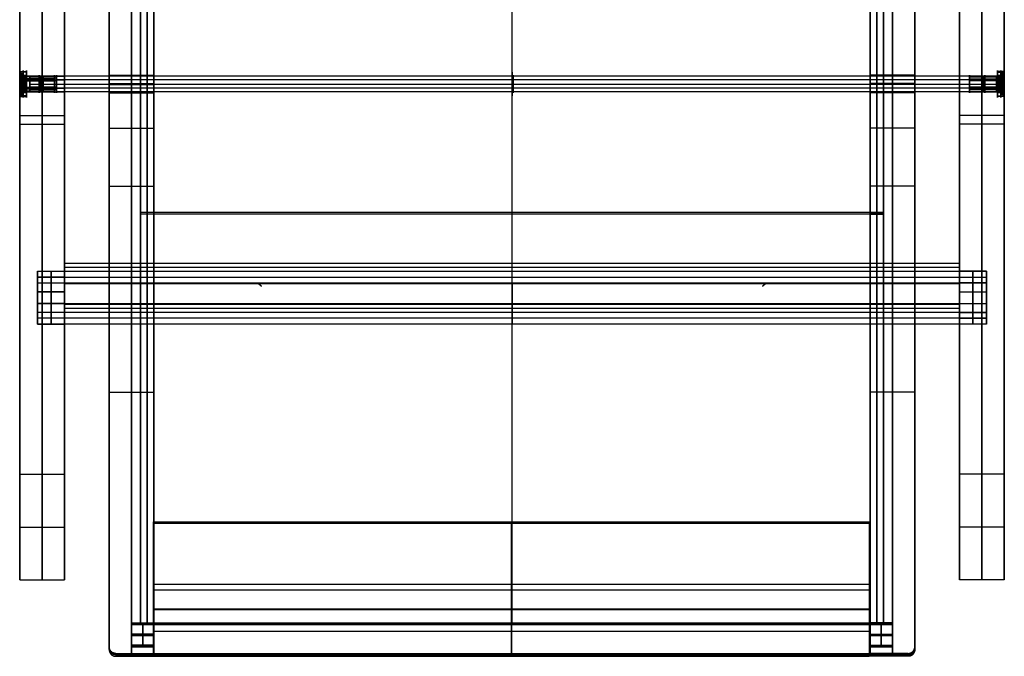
# Model space of a CAD drawing. Header units: millimetres. Extents: x -220 to 220, y -277 to 277.
# Tile 1 of 3: x -220 to 220, y -277 to 8. Entities that reach past the tile are written whole.
import ezdxf

# ---------------------------------------------------------------- set-up
doc = ezdxf.new("R2010")
doc.units = ezdxf.units.MM
doc.layers.add('Default', color=7, linetype='Continuous', true_color=0x000000)
doc.layers.add('Metal', color=7, linetype='Continuous', true_color=0x000000)

msp = doc.modelspace()

# ---------------------------------------------------------------- linework, layer by layer
at = {"layer": 'Default'}
for p, q in [((-200, -219.26, 0.35), (-200, 179.72, 766.78)), ((200, -219.26, 0.35), (200, 179.72, 766.78)), ((-180, 130.97, 404.88), (-180, -274, 433.75)), ((180, 130.97, 404.88), (180, -274, 433.75)), ((-166, -262.11, 445.94), (-166, 104.96, 419.77)), ((-166, 104.61, 414.78), (-166, -262.46, 440.95)), ((-166, 104.25, 409.79), (-166, -262.82, 435.96)), ((-163, 104.96, 419.77), (-163, -262.11, 445.94)), ((-163, -262.82, 435.96), (-163, 104.25, 409.79)), ((-160, 104.04, 406.8), (-160, -277, 433.97)), ((0, -262.11, 445.94), (0, 104.96, 419.77)), ((0, -262.82, 435.96), (0, 104.25, 409.79)), ((160, 104.04, 406.8), (160, -277, 433.97)), ((163, 104.96, 419.77), (163, -262.11, 445.94)), ((163, -262.82, 435.96), (163, 104.25, 409.79)), ((166, -262.11, 445.94), (166, 104.96, 419.77)), ((166, 104.61, 414.78), (166, -262.46, 440.95)), ((166, 104.25, 409.79), (166, -262.82, 435.96)), ((-220, -219.26, 0.35), (-220, 85.59, 585.95)), ((220, -219.26, 0.35), (220, 85.59, 585.95)), ((-220, 2.11, 380.11), (-220, -35.15, 399.5)), ((-200, 2.11, 380.11), (-200, -35.15, 399.5)), ((200, 2.11, 380.11), (200, -35.15, 399.5)), ((220, 2.11, 380.11), (220, -35.15, 399.5)), ((-217, -15.54, 406.9), (-217, -17.4, 407.63)), ((-180, -17.12, 408.92), (-160, -17.12, 408.92)), ((180, -17.12, 408.92), (160, -17.12, 408.92)), ((217, -15.54, 406.9), (217, -17.4, 407.63)), ((-217, -18.91, 414.69), (-217, -19.64, 412.83)), ((-180, -20.82, 413.2), (-160, -20.82, 413.2)), ((-180, -21.39, 405.22), (-160, -21.39, 405.22)), ((180, -20.82, 413.2), (160, -20.82, 413.2)), ((180, -21.39, 405.22), (160, -21.39, 405.22)), ((217, -18.91, 414.69), (217, -19.64, 412.83)), ((-217, -22.6, 405.39), (-217, -23.34, 403.53)), ((-217, -24.84, 410.59), (-217, -26.7, 411.32)), ((-180, -25.1, 409.49), (-160, -25.1, 409.49)), ((180, -25.1, 409.49), (160, -25.1, 409.49)), ((217, -22.6, 405.39), (217, -23.34, 403.53)), ((217, -24.84, 410.59), (217, -26.7, 411.32)), ((-180, -58.34, 435.42), (-180, -60.66, 402.85)), ((-160, -58.34, 435.42), (-160, -58.62, 431.43)), ((-160, -59.33, 421.46), (-160, -60.66, 402.85)), ((160, -58.34, 435.42), (160, -58.62, 431.43)), ((160, -59.33, 421.46), (160, -60.66, 402.85)), ((180, -58.34, 435.42), (180, -60.66, 402.85)), ((-160, -78.57, 432.85), (-166, -78.57, 432.85)), ((-166, -78.57, 432.85), (-166, -79.28, 422.88)), ((166, -78.57, 432.85), (-166, -78.57, 432.85)), ((160, -78.57, 432.85), (166, -78.57, 432.85)), ((166, -78.57, 432.85), (166, -79.28, 422.88)), ((-160, -79.28, 422.88), (-166, -79.28, 422.88)), ((166, -79.28, 422.88), (-166, -79.28, 422.88)), ((160, -79.28, 422.88), (166, -79.28, 422.88)), ((-212, -110.09, 246.86), (-212, -104.77, 244.09)), ((-212, -104.77, 244.09), (-200, -104.77, 244.09)), ((-212, -104.77, 244.09), (-212, -123.24, 208.61)), ((-206, -104.77, 244.09), (-206, -110.09, 246.86)), ((-206, -123.24, 208.61), (-206, -104.77, 244.09)), ((-206, -104.77, 244.09), (-206, -123.24, 208.61)), ((0, -119.69, 206.76), (0, -101.22, 242.24)), ((0, -110.09, 246.86), (0, -104.77, 244.09)), ((212, -104.77, 244.09), (200, -104.77, 244.09)), ((206, -104.77, 244.09), (206, -110.09, 246.86)), ((206, -123.24, 208.61), (206, -104.77, 244.09)), ((206, -104.77, 244.09), (206, -123.24, 208.61)), ((212, -110.09, 246.86), (212, -104.77, 244.09)), ((212, -104.77, 244.09), (212, -123.24, 208.61)), ((-200, -107.43, 245.47), (-212, -107.43, 245.47)), ((-212, -125.9, 209.99), (-212, -107.43, 245.47)), ((-212, -125.9, 209.99), (-212, -107.43, 245.47)), ((-212, -107.43, 245.47), (212, -107.43, 245.47)), ((200, -107.43, 245.47), (212, -107.43, 245.47)), ((212, -125.9, 209.99), (212, -107.43, 245.47)), ((212, -107.43, 245.47), (212, -125.9, 209.99)), ((-212, -128.56, 211.38), (-212, -110.09, 246.86)), ((-212, -110.09, 246.86), (-200, -110.09, 246.86)), ((-200, -114, 226.35), (-212, -114, 226.35)), ((-212, -114, 226.35), (-212, -119.33, 229.12)), ((-212, -119.33, 229.12), (-212, -114, 226.35)), ((-212, -114, 226.35), (-200, -114, 226.35)), ((-206, -110.09, 246.86), (-206, -128.56, 211.38)), ((200, -110.46, 224.5), (-200, -110.46, 224.5)), ((0, -110.09, 246.86), (0, -128.56, 211.38)), ((212, -110.09, 246.86), (200, -110.09, 246.86)), ((200, -114, 226.35), (212, -114, 226.35)), ((200, -114, 226.35), (212, -114, 226.35)), ((206, -110.09, 246.86), (206, -128.56, 211.38)), ((212, -128.56, 211.38), (212, -110.09, 246.86)), ((212, -114, 226.35), (212, -119.33, 229.12)), ((212, -119.33, 229.12), (212, -114, 226.35)), ((-200, -119.33, 229.12), (-212, -119.33, 229.12)), ((-212, -119.33, 229.12), (212, -119.33, 229.12)), ((200, -119.33, 229.12), (212, -119.33, 229.12)), ((-200, -123.24, 208.61), (-212, -123.24, 208.61)), ((-212, -123.24, 208.61), (-212, -128.56, 211.38)), ((-200, -125.9, 209.99), (-212, -125.9, 209.99)), ((212, -125.9, 209.99), (-212, -125.9, 209.99)), ((-206, -128.56, 211.38), (-206, -123.24, 208.61)), ((0, -128.56, 211.38), (0, -123.24, 208.61)), ((200, -123.24, 208.61), (212, -123.24, 208.61)), ((200, -125.9, 209.99), (212, -125.9, 209.99)), ((206, -128.56, 211.38), (206, -123.24, 208.61)), ((212, -123.24, 208.61), (212, -128.56, 211.38)), ((-212, -128.56, 211.38), (-200, -128.56, 211.38)), ((212, -128.56, 211.38), (200, -128.56, 211.38)), ((-160.18, -247.29, 428.84), (-160.18, -246.86, 434.82)), ((159.82, -247.29, 428.84), (159.82, -246.86, 434.82)), ((-170, -272.08, 446.65), (-170, -262.11, 445.94)), ((-170, -262.11, 445.94), (-166, -262.11, 445.94)), ((-170, -262.11, 445.94), (-170, -262.82, 435.96)), ((-166, -262.46, 440.95), (-170, -262.46, 440.95)), ((-170, -272.44, 441.66), (-170, -262.46, 440.95)), ((-170, -272.44, 441.66), (-170, -262.46, 440.95)), ((-170, -262.82, 435.96), (-166, -262.82, 435.96)), ((-170, -262.82, 435.96), (-170, -272.79, 436.67)), ((-166, -262.11, 445.94), (-160, -262.11, 445.94)), ((-166, -262.82, 435.96), (-160, -262.82, 435.96)), ((-165, -262.11, 445.94), (-165, -272.08, 446.65)), ((-165, -272.79, 436.67), (-165, -262.82, 435.96)), ((166, -262.11, 445.94), (160, -262.11, 445.94)), ((166, -262.82, 435.96), (160, -262.82, 435.96)), ((165, -262.11, 445.94), (165, -272.08, 446.65)), ((165, -272.79, 436.67), (165, -262.82, 435.96)), ((170, -262.11, 445.94), (166, -262.11, 445.94)), ((166, -262.46, 440.95), (170, -262.46, 440.95)), ((170, -262.82, 435.96), (166, -262.82, 435.96)), ((170, -272.08, 446.65), (170, -262.11, 445.94)), ((170, -262.11, 445.94), (170, -262.82, 435.96)), ((170, -272.44, 441.66), (170, -262.46, 440.95)), ((170, -272.44, 441.66), (170, -262.46, 440.95)), ((170, -262.82, 435.96), (170, -272.79, 436.67)), ((-160, -267.09, 446.29), (-170, -267.09, 446.29)), ((-170, -267.09, 446.29), (-170, -267.81, 436.32)), ((-170, -267.81, 436.32), (-170, -267.09, 446.29)), ((-160, -267.81, 436.32), (-170, -267.81, 436.32)), ((160, -267.09, 446.29), (170, -267.09, 446.29)), ((160, -267.81, 436.32), (170, -267.81, 436.32)), ((170, -267.09, 446.29), (170, -267.81, 436.32)), ((170, -267.81, 436.32), (170, -267.09, 446.29)), ((-180, -272.79, 450.71), (-180, -274.09, 432.55)), ((-160, -272.08, 446.65), (-170, -272.08, 446.65)), ((-170, -272.79, 436.67), (-170, -272.08, 446.65)), ((-160, -272.44, 441.66), (-170, -272.44, 441.66)), ((-170, -272.79, 436.67), (-160, -272.79, 436.67)), ((-165, -272.08, 446.65), (-165, -272.79, 436.67)), ((-160.18, -276.57, 439.95), (-160.18, -272.58, 439.66)), ((159.82, -276.57, 439.95), (159.82, -272.58, 439.66)), ((160, -272.08, 446.65), (170, -272.08, 446.65)), ((160, -272.44, 441.66), (170, -272.44, 441.66)), ((170, -272.79, 436.67), (160, -272.79, 436.67)), ((165, -272.08, 446.65), (165, -272.79, 436.67)), ((170, -272.79, 436.67), (170, -272.08, 446.65)), ((180, -274.09, 432.55), (180, -272.79, 450.71))]:
    msp.add_line(p, q, dxfattribs=at)
for points in [[(-217, -17.57), (-200, -17.57)], [(217, -17.57), (200, -17.57)], [(-217, -19.27), (-200, -19.27)], [(-215.5, -21.12), (216.5, -21.12)], [(217, -19.27), (200, -19.27)], [(-217, -22.97), (-200, -22.97)], [(-217, -24.67), (-200, -24.67)], [(217, -22.97), (200, -22.97)], [(217, -24.67), (200, -24.67)]]:
    msp.add_lwpolyline(points, dxfattribs=at)
at = {"layer": 'Default', "extrusion": (-1, 0, 0)}
for centre in [(21.12, 409.11, 217), (21.12, 409.11, 200), (21.11, 409.21, 170), (21.11, 409.21, -170), (21.12, 409.11, -200), (21.12, 409.11, -217)]:
    msp.add_circle(centre, 4, dxfattribs=at)
at = {"layer": 'Default', "extrusion": (1, 0, 0)}
for centre in [(-21.11, 409.21, -180), (-21.11, 409.21, -160), (-21.11, 409.21, 160), (-21.11, 409.21, 180)]:
    msp.add_circle(centre, 4, dxfattribs=at)
at = {"layer": 'Default'}
for points in [[(-210, -242.93, 0.35), (-210, -35.15, 399.5), (-210, 172.64, 798.65)], [(-200, -242.93, 0.35), (-200, -35.15, 399.5), (-200, 172.64, 798.65)], [(200, -242.93, 0.35), (200, -35.15, 399.5), (200, 172.64, 798.65)], [(210, -242.93, 0.35), (210, -35.15, 399.5), (210, 172.64, 798.65)], [(-220, -242.93, 0.35), (-220, -35.84, 398.17), (-220, 171.26, 795.99)], [(220, -242.93, 0.35), (220, -35.84, 398.17), (220, 171.26, 795.99)], [(-180, -272.79, 450.71), (-180, -65.32, 435.92), (-180, 142.15, 421.13)], [(-170, -275.79, 450.92), (-170, -66.82, 436.02), (-170, 142.15, 421.13)], [(-160, -275.79, 450.92), (-160, -66.82, 436.02), (-160, 142.15, 421.13)], [(160, -275.79, 450.92), (160, -66.82, 436.02), (160, 142.15, 421.13)], [(170, -275.79, 450.92), (170, -66.82, 436.02), (170, 142.15, 421.13)], [(180, -272.79, 450.71), (180, -65.32, 435.92), (180, 142.15, 421.13)], [(-180, 139.74, 387.21), (-180, 49.46, 393.65), (-180, -40.81, 400.08)], [(-170, 139.74, 387.21), (-170, 49.46, 393.65), (-170, -40.81, 400.08)], [(-160, 139.74, 387.21), (-160, 49.46, 393.65), (-160, -40.81, 400.08)], [(160, 139.74, 387.21), (160, 49.46, 393.65), (160, -40.81, 400.08)], [(170, 139.74, 387.21), (170, 49.46, 393.65), (170, -40.81, 400.08)], [(180, 139.74, 387.21), (180, 49.46, 393.65), (180, -40.81, 400.08)], [(-220, 117.55, 601.86), (-220, -39.02, 301.1), (-220, -195.58, 0.35)], [(-210, 117.55, 601.86), (-210, -39.02, 301.1), (-210, -195.58, 0.35)], [(-200, 117.55, 601.86), (-200, -39.02, 301.1), (-200, -195.58, 0.35)], [(200, 117.55, 601.86), (200, -39.02, 301.1), (200, -195.58, 0.35)], [(210, 117.55, 601.86), (210, -39.02, 301.1), (210, -195.58, 0.35)], [(220, 117.55, 601.86), (220, -39.02, 301.1), (220, -195.58, 0.35)], [(-166, 104.96, 419.77), (-166, -78.57, 432.85), (-166, -262.11, 445.94)], [(-166, 104.61, 414.78), (-166, -78.93, 427.87), (-166, -262.46, 440.95)], [(-166, 104.25, 409.79), (-166, -79.28, 422.88), (-166, -262.82, 435.96)], [(-160, 104.96, 419.77), (-160, -78.57, 432.85), (-160, -262.11, 445.94)], [(-160, -262.82, 435.96), (-160, -79.28, 422.88), (-160, 104.25, 409.79)], [(160, 104.96, 419.77), (160, -78.57, 432.85), (160, -262.11, 445.94)], [(160, -262.82, 435.96), (160, -79.28, 422.88), (160, 104.25, 409.79)], [(166, -262.11, 445.94), (166, -78.57, 432.85), (166, 104.96, 419.77)], [(166, -262.46, 440.95), (166, -78.93, 427.87), (166, 104.61, 414.78)], [(166, -262.82, 435.96), (166, -79.28, 422.88), (166, 104.25, 409.79)], [(-220, -15.54, 406.9), (-218.5, -15.54, 406.9), (-217, -15.54, 406.9)], [(220, -15.54, 406.9), (218.5, -15.54, 406.9), (217, -15.54, 406.9)], [(-220, -18.91, 414.69), (-218.5, -18.91, 414.69), (-217, -18.91, 414.69)], [(220, -18.91, 414.69), (218.5, -18.91, 414.69), (217, -18.91, 414.69)], [(-220, -23.34, 403.53), (-218.5, -23.34, 403.53), (-217, -23.34, 403.53)], [(220, -23.34, 403.53), (218.5, -23.34, 403.53), (217, -23.34, 403.53)], [(-220, -26.7, 411.32), (-218.5, -26.7, 411.32), (-217, -26.7, 411.32)], [(220, -26.7, 411.32), (218.5, -26.7, 411.32), (217, -26.7, 411.32)], [(-220, -35.15, 399.5), (-210, -35.15, 399.5), (-200, -35.15, 399.5)], [(220, -35.15, 399.5), (210, -35.15, 399.5), (200, -35.15, 399.5)], [(-220, -39.02, 301.1), (-210, -39.02, 301.1), (-200, -39.02, 301.1)], [(220, -39.02, 301.1), (210, -39.02, 301.1), (200, -39.02, 301.1)], [(-180, -40.81, 400.08), (-180, -157.45, 416.32), (-180, -274.09, 432.55)], [(-180, -40.81, 400.08), (-170, -40.81, 400.08), (-160, -40.81, 400.08)], [(-170, -40.81, 400.08), (-170, -158.94, 416.53), (-170, -277.07, 432.97)], [(-160, -40.81, 400.08), (-160, -158.94, 416.53), (-160, -277.07, 432.97)], [(160, -40.81, 400.08), (160, -158.94, 416.53), (160, -277.07, 432.97)], [(180, -40.81, 400.08), (170, -40.81, 400.08), (160, -40.81, 400.08)], [(170, -40.81, 400.08), (170, -158.94, 416.53), (170, -277.07, 432.97)], [(180, -40.81, 400.08), (180, -157.45, 416.32), (180, -274.09, 432.55)], [(-180, -66.82, 436.02), (-170, -66.82, 436.02), (-160, -66.82, 436.02)], [(180, -66.82, 436.02), (170, -66.82, 436.02), (160, -66.82, 436.02)], [(-166, -79.28, 422.88), (-166, -78.93, 427.87), (-166, -78.57, 432.85)], [(166, -79.28, 422.88), (166, -78.93, 427.87), (166, -78.57, 432.85)], [(-212, -110.09, 246.86), (-212, -107.43, 245.47), (-212, -104.77, 244.09)], [(-212, -123.24, 208.61), (-212, -114, 226.35), (-212, -104.77, 244.09)], [(-212, -104.77, 244.09), (-206, -104.77, 244.09), (-200, -104.77, 244.09)], [(-200, -104.77, 244.09), (-200, -103, 243.17), (-200, -101.22, 242.24)], [(-200, -119.69, 206.76), (-200, -110.46, 224.5), (-200, -101.22, 242.24)], [(-200, -101.22, 242.24), (0, -101.22, 242.24), (200, -101.22, 242.24)], [(-200, -121.47, 207.68), (-200, -112.23, 225.43), (-200, -103, 243.17)], [(-200, -103, 243.17), (0, -103, 243.17), (200, -103, 243.17)], [(-200, -123.24, 208.61), (-200, -114, 226.35), (-200, -104.77, 244.09)], [(-200, -104.77, 244.09), (-200, -107.43, 245.47), (-200, -110.09, 246.86)], [(-200, -123.24, 208.61), (-200, -114, 226.35), (-200, -104.77, 244.09)], [(-200, -104.77, 244.09), (0, -104.77, 244.09), (200, -104.77, 244.09)], [(0, -104.77, 244.09), (0, -103, 243.17), (0, -101.22, 242.24)], [(200, -104.77, 244.09), (200, -103, 243.17), (200, -101.22, 242.24)], [(200, -101.22, 242.24), (200, -110.46, 224.5), (200, -119.69, 206.76)], [(200, -103, 243.17), (200, -112.23, 225.43), (200, -121.47, 207.68)], [(200, -123.24, 208.61), (200, -114, 226.35), (200, -104.77, 244.09)], [(200, -104.77, 244.09), (200, -107.43, 245.47), (200, -110.09, 246.86)], [(200, -104.77, 244.09), (200, -114, 226.35), (200, -123.24, 208.61)], [(200, -104.77, 244.09), (206, -104.77, 244.09), (212, -104.77, 244.09)], [(212, -110.09, 246.86), (212, -107.43, 245.47), (212, -104.77, 244.09)], [(212, -104.77, 244.09), (212, -114, 226.35), (212, -123.24, 208.61)], [(-212, -128.56, 211.38), (-212, -119.33, 229.12), (-212, -110.09, 246.86)], [(-212, -110.09, 246.86), (0, -110.09, 246.86), (212, -110.09, 246.86)], [(-200, -110.09, 246.86), (-200, -119.33, 229.12), (-200, -128.56, 211.38)], [(-200, -114, 226.35), (-200, -112.23, 225.43), (-200, -110.46, 224.5)], [(200, -110.09, 246.86), (200, -119.33, 229.12), (200, -128.56, 211.38)], [(200, -114, 226.35), (200, -112.23, 225.43), (200, -110.46, 224.5)], [(212, -110.09, 246.86), (212, -119.33, 229.12), (212, -128.56, 211.38)], [(-200, -123.24, 208.61), (-200, -121.47, 207.68), (-200, -119.69, 206.76)], [(200, -119.69, 206.76), (0, -119.69, 206.76), (-200, -119.69, 206.76)], [(200, -121.47, 207.68), (0, -121.47, 207.68), (-200, -121.47, 207.68)], [(0, -123.24, 208.61), (0, -121.47, 207.68), (0, -119.69, 206.76)], [(200, -123.24, 208.61), (200, -121.47, 207.68), (200, -119.69, 206.76)], [(-212, -128.56, 211.38), (-212, -125.9, 209.99), (-212, -123.24, 208.61)], [(-200, -123.24, 208.61), (-206, -123.24, 208.61), (-212, -123.24, 208.61)], [(-200, -128.56, 211.38), (-200, -125.9, 209.99), (-200, -123.24, 208.61)], [(200, -123.24, 208.61), (0, -123.24, 208.61), (-200, -123.24, 208.61)], [(200, -128.56, 211.38), (200, -125.9, 209.99), (200, -123.24, 208.61)], [(212, -123.24, 208.61), (206, -123.24, 208.61), (200, -123.24, 208.61)], [(212, -128.56, 211.38), (212, -125.9, 209.99), (212, -123.24, 208.61)], [(212, -128.56, 211.38), (0, -128.56, 211.38), (-212, -128.56, 211.38)], [(-180, -158.94, 416.53), (-170, -158.94, 416.53), (-160, -158.94, 416.53)], [(180, -158.94, 416.53), (170, -158.94, 416.53), (160, -158.94, 416.53)], [(-220, -195.58, 0.35), (-220, -219.26, 0.35), (-220, -242.93, 0.35)], [(-220, -195.58, 0.35), (-210, -195.58, 0.35), (-200, -195.58, 0.35)], [(-210, -195.58, 0.35), (-210, -219.26, 0.35), (-210, -242.93, 0.35)], [(-200, -195.58, 0.35), (-200, -219.26, 0.35), (-200, -242.93, 0.35)], [(200, -195.58, 0.35), (200, -219.26, 0.35), (200, -242.93, 0.35)], [(220, -195.58, 0.35), (210, -195.58, 0.35), (200, -195.58, 0.35)], [(210, -195.58, 0.35), (210, -219.26, 0.35), (210, -242.93, 0.35)], [(220, -195.58, 0.35), (220, -219.26, 0.35), (220, -242.93, 0.35)], [(-220, -219.26, 0.35), (-210, -219.26, 0.35), (-200, -219.26, 0.35)], [(-160.18, -216.94, 432.69), (-0.18, -216.94, 432.69), (159.82, -216.94, 432.69)], [(-160.18, -216.94, 432.69), (-160.18, -217.22, 428.7), (-160.18, -217.5, 424.71)], [(-160.18, -262.82, 435.96), (-160.18, -239.88, 434.32), (-160.18, -216.94, 432.69)], [(-160.18, -217.22, 428.7), (-0.18, -217.22, 428.7), (159.82, -217.22, 428.7)], [(-160.18, -217.5, 424.71), (-0.18, -217.5, 424.71), (159.82, -217.5, 424.71)], [(-160.18, -217.5, 424.71), (-160.18, -247.29, 428.84), (-160.18, -277.07, 432.96)], [(-0.18, -216.94, 432.69), (-0.18, -217.22, 428.7), (-0.18, -217.5, 424.71)], [(-0.18, -262.82, 435.96), (-0.18, -239.88, 434.32), (-0.18, -216.94, 432.69)], [(-0.18, -217.5, 424.71), (-0.18, -247.29, 428.84), (-0.18, -277.07, 432.96)], [(159.82, -216.94, 432.69), (159.82, -217.22, 428.7), (159.82, -217.5, 424.71)], [(159.82, -262.82, 435.96), (159.82, -239.88, 434.32), (159.82, -216.94, 432.69)], [(159.82, -217.5, 424.71), (159.82, -247.29, 428.84), (159.82, -277.07, 432.96)], [(220, -219.26, 0.35), (210, -219.26, 0.35), (200, -219.26, 0.35)], [(-220, -242.93, 0.35), (-210, -242.93, 0.35), (-200, -242.93, 0.35)], [(-160.18, -244.86, 434.68), (-0.18, -244.86, 434.68), (159.82, -244.86, 434.68)], [(220, -242.93, 0.35), (210, -242.93, 0.35), (200, -242.93, 0.35)], [(-160.18, -247.29, 428.84), (-0.18, -247.29, 428.84), (159.82, -247.29, 428.84)], [(-160.18, -275.79, 450.92), (-160.18, -265.81, 450.21), (-160.18, -255.84, 449.5)], [(-160.18, -255.84, 449.5), (-0.18, -255.84, 449.5), (159.82, -255.84, 449.5)], [(-160.18, -255.84, 449.5), (-160.18, -255.98, 447.5), (-160.18, -256.12, 445.51)], [(-160.18, -255.98, 447.5), (-0.18, -255.98, 447.5), (159.82, -255.98, 447.5)], [(-160.18, -256.12, 445.51), (-0.18, -256.12, 445.51), (159.82, -256.12, 445.51)], [(-160.18, -256.12, 445.51), (-160.18, -259.12, 445.72), (-160.18, -262.11, 445.93)], [(-0.18, -275.79, 450.92), (-0.18, -265.81, 450.21), (-0.18, -255.84, 449.5)], [(-0.18, -255.84, 449.5), (-0.18, -255.98, 447.5), (-0.18, -256.12, 445.51)], [(-0.18, -256.12, 445.51), (-0.18, -259.12, 445.72), (-0.18, -262.11, 445.93)], [(159.82, -275.79, 450.92), (159.82, -265.81, 450.21), (159.82, -255.84, 449.5)], [(159.82, -255.84, 449.5), (159.82, -255.98, 447.5), (159.82, -256.12, 445.51)], [(159.82, -256.12, 445.51), (159.82, -259.12, 445.72), (159.82, -262.11, 445.93)], [(-170, -272.08, 446.65), (-170, -267.09, 446.29), (-170, -262.11, 445.94)], [(-170, -262.11, 445.94), (-165.09, -262.11, 445.94), (-160.18, -262.11, 445.93)], [(-170, -262.11, 445.94), (-170, -262.46, 440.95), (-170, -262.82, 435.96)], [(-170, -262.46, 440.95), (0, -262.46, 440.95), (170, -262.46, 440.95)], [(-170, -262.82, 435.96), (-170, -267.81, 436.32), (-170, -272.79, 436.67)], [(-170, -262.82, 435.96), (-165.09, -262.82, 435.96), (-160.18, -262.82, 435.96)], [(-166, -262.82, 435.96), (-166, -262.46, 440.95), (-166, -262.11, 445.94)], [(-166, -262.11, 445.94), (0, -262.11, 445.94), (166, -262.11, 445.94)], [(-166, -262.82, 435.96), (-166, -262.46, 440.95), (-166, -262.11, 445.94)], [(-166, -262.46, 440.95), (0, -262.46, 440.95), (166, -262.46, 440.95)], [(-166, -262.82, 435.96), (0, -262.82, 435.96), (166, -262.82, 435.96)], [(-160.18, -262.11, 445.93), (-160.18, -267.09, 446.29), (-160.18, -272.08, 446.64)], [(-160.18, -262.11, 445.93), (-0.18, -262.11, 445.93), (159.82, -262.11, 445.93)], [(-160.18, -272.79, 436.67), (-160.18, -267.81, 436.31), (-160.18, -262.82, 435.96)], [(-160.18, -262.82, 435.96), (-0.18, -262.82, 435.96), (159.82, -262.82, 435.96)], [(-160, -262.11, 445.94), (-160, -267.09, 446.29), (-160, -272.08, 446.65)], [(-160, -272.79, 436.67), (-160, -267.81, 436.32), (-160, -262.82, 435.96)], [(0, -262.11, 445.94), (0, -262.46, 440.95), (0, -262.82, 435.96)], [(0, -262.82, 435.96), (0, -262.46, 440.95), (0, -262.11, 445.94)], [(159.82, -262.11, 445.93), (159.82, -267.09, 446.29), (159.82, -272.08, 446.64)], [(159.82, -262.11, 445.93), (164.91, -262.11, 445.94), (170, -262.11, 445.94)], [(159.82, -272.79, 436.67), (159.82, -267.81, 436.31), (159.82, -262.82, 435.96)], [(159.82, -262.82, 435.96), (164.91, -262.82, 435.96), (170, -262.82, 435.96)], [(160, -262.11, 445.94), (160, -267.09, 446.29), (160, -272.08, 446.65)], [(160, -272.79, 436.67), (160, -267.81, 436.32), (160, -262.82, 435.96)], [(166, -262.82, 435.96), (166, -262.46, 440.95), (166, -262.11, 445.94)], [(166, -262.82, 435.96), (166, -262.46, 440.95), (166, -262.11, 445.94)], [(170, -272.08, 446.65), (170, -267.09, 446.29), (170, -262.11, 445.94)], [(170, -262.11, 445.94), (170, -262.46, 440.95), (170, -262.82, 435.96)], [(170, -262.82, 435.96), (170, -267.81, 436.32), (170, -272.79, 436.67)], [(-170, -267.09, 446.29), (-165.09, -267.09, 446.29), (-160.18, -267.09, 446.29)], [(-170, -267.81, 436.32), (-165.09, -267.81, 436.32), (-160.18, -267.81, 436.32)], [(-160.18, -265.81, 450.21), (-0.18, -265.81, 450.21), (159.82, -265.81, 450.21)], [(159.82, -267.09, 446.29), (164.91, -267.09, 446.29), (170, -267.09, 446.29)], [(159.82, -267.81, 436.32), (164.91, -267.81, 436.32), (170, -267.81, 436.32)], [(-170, -272.79, 436.67), (-170, -272.44, 441.66), (-170, -272.08, 446.65)], [(-170, -272.08, 446.65), (-165.09, -272.08, 446.65), (-160.18, -272.08, 446.64)], [(-170, -272.44, 441.66), (-165.09, -272.44, 441.66), (-160.18, -272.44, 441.66)], [(-170, -272.79, 436.67), (-165.09, -272.79, 436.67), (-160.18, -272.79, 436.67)], [(-160.18, -272.08, 446.64), (-160.18, -272.44, 441.66), (-160.18, -272.79, 436.67)], [(-160, -272.08, 446.65), (-160, -272.44, 441.66), (-160, -272.79, 436.67)], [(159.82, -272.08, 446.64), (159.82, -272.44, 441.66), (159.82, -272.79, 436.67)], [(159.82, -272.08, 446.64), (164.91, -272.08, 446.65), (170, -272.08, 446.65)], [(159.82, -272.44, 441.66), (164.91, -272.44, 441.66), (170, -272.44, 441.66)], [(159.82, -272.79, 436.67), (164.91, -272.79, 436.67), (170, -272.79, 436.67)], [(160, -272.08, 446.65), (160, -272.44, 441.66), (160, -272.79, 436.67)], [(170, -272.79, 436.67), (170, -272.44, 441.66), (170, -272.08, 446.65)], [(-179.12, -274.91, 450.86), (-179.12, -275.55, 441.85), (-179.12, -276.2, 432.85)], [(-177, -275.79, 450.92), (-168.5, -275.79, 450.92), (-160, -275.79, 450.92)], [(-177, -275.79, 450.92), (-177, -276.43, 441.95), (-177, -277.07, 432.97)], [(-177, -276.43, 441.95), (-168.5, -276.43, 441.95), (-160, -276.43, 441.95)], [(-177, -277.07, 432.97), (-168.5, -277.07, 432.97), (-160, -277.07, 432.97)], [(-170, -277.07, 432.97), (-170, -276.43, 441.95), (-170, -275.79, 450.92)], [(-160.18, -275.79, 450.92), (-0.18, -275.79, 450.92), (159.82, -275.79, 450.92)], [(-160.18, -277.07, 432.96), (-160.18, -276.43, 441.94), (-160.18, -275.79, 450.92)], [(-160.18, -276.43, 441.94), (-0.18, -276.43, 441.94), (159.82, -276.43, 441.94)], [(-160.18, -277.07, 432.96), (-0.18, -277.07, 432.96), (159.82, -277.07, 432.96)], [(-160, -277.07, 432.97), (-160, -276.43, 441.95), (-160, -275.79, 450.92)], [(-0.18, -277.07, 432.96), (-0.18, -276.43, 441.94), (-0.18, -275.79, 450.92)], [(159.82, -277.07, 432.96), (159.82, -276.43, 441.94), (159.82, -275.79, 450.92)], [(160, -277.07, 432.97), (160, -276.43, 441.95), (160, -275.79, 450.92)], [(177, -275.79, 450.92), (168.5, -275.79, 450.92), (160, -275.79, 450.92)], [(177, -276.43, 441.95), (168.5, -276.43, 441.95), (160, -276.43, 441.95)], [(177, -277.07, 432.97), (168.5, -277.07, 432.97), (160, -277.07, 432.97)], [(170, -277.07, 432.97), (170, -276.43, 441.95), (170, -275.79, 450.92)], [(177, -277.07, 432.97), (177, -276.43, 441.95), (177, -275.79, 450.92)], [(179.12, -276.2, 432.85), (179.12, -275.55, 441.85), (179.12, -274.91, 450.86)]]:
    msp.add_open_spline(points, degree=2, dxfattribs=at)
for points in [[(-220, -23.34, 403.53), (-220, -28.91, 405.75), (-220, -26.7, 411.32), (-220, -24.48, 416.9), (-220, -18.91, 414.69), (-220, -13.33, 412.47), (-220, -15.54, 406.9), (-220, -17.76, 401.32), (-220, -23.34, 403.53)], [(-218.5, -23.34, 403.53), (-218.5, -28.91, 405.75), (-218.5, -26.7, 411.32), (-218.5, -24.48, 416.9), (-218.5, -18.91, 414.69), (-218.5, -13.33, 412.47), (-218.5, -15.54, 406.9), (-218.5, -17.76, 401.32), (-218.5, -23.34, 403.53)], [(-217, -23.34, 403.53), (-217, -28.91, 405.75), (-217, -26.7, 411.32), (-217, -24.48, 416.9), (-217, -18.91, 414.69), (-217, -13.33, 412.47), (-217, -15.54, 406.9), (-217, -17.76, 401.32), (-217, -23.34, 403.53)], [(217, -23.34, 403.53), (217, -28.91, 405.75), (217, -26.7, 411.32), (217, -24.48, 416.9), (217, -18.91, 414.69), (217, -13.33, 412.47), (217, -15.54, 406.9), (217, -17.76, 401.32), (217, -23.34, 403.53)], [(218.5, -23.34, 403.53), (218.5, -28.91, 405.75), (218.5, -26.7, 411.32), (218.5, -24.48, 416.9), (218.5, -18.91, 414.69), (218.5, -13.33, 412.47), (218.5, -15.54, 406.9), (218.5, -17.76, 401.32), (218.5, -23.34, 403.53)], [(220, -23.34, 403.53), (220, -28.91, 405.75), (220, -26.7, 411.32), (220, -24.48, 416.9), (220, -18.91, 414.69), (220, -13.33, 412.47), (220, -15.54, 406.9), (220, -17.76, 401.32), (220, -23.34, 403.53)]]:
    msp.add_rational_spline(points, [1, 0.707106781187, 1, 0.707106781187, 1, 0.707106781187, 1, 0.707106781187, 1], degree=2, knots=[0, 0, 0, 9.424778, 9.424778, 18.849556, 18.849556, 28.274334, 28.274334, 37.699112, 37.699112, 37.699112], dxfattribs=at)
for points, weights in [([(-177, -275.79, 450.92), (-180, -275.79, 450.92), (-180, -272.79, 450.71)], [1, 0.707106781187, 1]), ([(177, -275.79, 450.92), (180, -275.79, 450.92), (180, -272.79, 450.71)], [1, 0.707106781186, 1]), ([(-177, -276.43, 441.85), (-180, -276.43, 441.85), (-180, -273.44, 441.63)], [1, 0.707106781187, 1]), ([(177, -276.43, 441.85), (180, -276.43, 441.85), (180, -273.44, 441.63)], [1, 0.707106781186, 1])]:
    msp.add_rational_spline(points, weights, degree=2, dxfattribs=at)
for points in [[(-180, -274.09, 432.55), (-180, -274.17, 432.57), (-179.99, -274.34, 432.59), (-179.96, -274.6, 432.63), (-179.9, -274.86, 432.66), (-179.82, -275.12, 432.7), (-179.71, -275.38, 432.73), (-179.57, -275.63, 432.77), (-179.41, -275.87, 432.8), (-179.23, -276.09, 432.83), (-179.02, -276.3, 432.86), (-178.79, -276.48, 432.89), (-178.55, -276.64, 432.91), (-178.3, -276.78, 432.93), (-178.04, -276.89, 432.94), (-177.78, -276.97, 432.95), (-177.52, -277.03, 432.96), (-177.26, -277.06, 432.97), (-177.08, -277.07, 432.97), (-177, -277.07, 432.97)], [(180, -274.09, 432.55), (180, -274.17, 432.57), (179.99, -274.34, 432.59), (179.96, -274.6, 432.63), (179.9, -274.86, 432.66), (179.82, -275.12, 432.7), (179.71, -275.38, 432.73), (179.57, -275.63, 432.77), (179.41, -275.87, 432.8), (179.23, -276.09, 432.83), (179.02, -276.3, 432.86), (178.79, -276.48, 432.89), (178.55, -276.64, 432.91), (178.3, -276.78, 432.93), (178.04, -276.89, 432.94), (177.78, -276.97, 432.95), (177.52, -277.03, 432.96), (177.26, -277.06, 432.97), (177.08, -277.07, 432.97), (177, -277.07, 432.97)]]:
    msp.add_open_spline(points, degree=3, knots=[-4.71602, -4.71602, -4.71602, -4.71602, -4.461733, -4.199352, -3.929538, -3.653109, -3.371036, -3.084427, -2.794509, -2.502595, -2.210052, -1.918265, -1.628594, -1.34234, -1.060709, -0.784788, -0.515526, -0.253716, 0, 0, 0, 0], dxfattribs=at)
at = {"layer": 'Metal'}
for p, q in [((-220, -19.35, 408.19), (-220, -19.43, 410.18)), ((-220, -21.03, 407.11), (-220, -19.35, 408.19)), ((-220, -19.35, 408.19), (-218, -19.35, 408.19)), ((-220, -19.39, 409.19), (-218, -19.39, 409.19)), ((-220, -19.43, 410.18), (-220, -21.21, 411.11)), ((-218, -19.43, 410.18), (-220, -19.43, 410.18)), ((-220, -20.19, 407.65), (-218, -20.19, 407.65)), ((-220, -20.32, 410.65), (-218, -20.32, 410.65)), ((-220, -22.81, 408.04), (-220, -21.03, 407.11)), ((-218, -21.03, 407.11), (-220, -21.03, 407.11)), ((-220, -21.21, 411.11), (-220, -22.9, 410.03)), ((-218, -21.21, 411.11), (-220, -21.21, 411.11)), ((-220, -21.92, 407.57), (-218, -21.92, 407.57)), ((-219, -19.43, 410.18), (-219, -19.35, 408.19)), ((-219, -19.35, 408.19), (-219, -21.03, 407.11)), ((-219, -21.21, 411.11), (-219, -19.43, 410.18)), ((-219, -21.03, 407.11), (-219, -22.81, 408.04)), ((-219, -22.9, 410.03), (-219, -21.21, 411.11)), ((-218, -19.35, 408.19), (-218, -19.43, 410.18)), ((-218, -21.03, 407.11), (-218, -19.35, 408.19)), ((-218, -19.39, 409.19), (-218, -22.85, 409.03)), ((-218, -19.43, 410.18), (-218, -21.21, 411.11)), ((-218, -22.81, 408.04), (-218, -21.03, 407.11)), ((-218, -21.03, 407.11), (-218, -21.21, 411.11)), ((-218, -21.21, 411.11), (-218, -22.9, 410.03)), ((220, -19.35, 408.19), (218, -19.35, 408.19)), ((218, -19.35, 408.19), (218, -19.43, 410.18)), ((218, -21.03, 407.11), (218, -19.35, 408.19)), ((220, -19.39, 409.19), (218, -19.39, 409.19)), ((218, -19.39, 409.19), (218, -22.85, 409.03)), ((218, -19.43, 410.18), (220, -19.43, 410.18)), ((218, -19.43, 410.18), (218, -21.21, 411.11)), ((220, -20.19, 407.65), (218, -20.19, 407.65)), ((220, -20.32, 410.65), (218, -20.32, 410.65)), ((218, -22.81, 408.04), (218, -21.03, 407.11)), ((218, -21.03, 407.11), (220, -21.03, 407.11)), ((218, -21.03, 407.11), (218, -21.21, 411.11)), ((218, -21.21, 411.11), (220, -21.21, 411.11)), ((218, -21.21, 411.11), (218, -22.9, 410.03)), ((220, -21.92, 407.57), (218, -21.92, 407.57)), ((219, -19.43, 410.18), (219, -19.35, 408.19)), ((219, -19.35, 408.19), (219, -21.03, 407.11)), ((219, -21.21, 411.11), (219, -19.43, 410.18)), ((219, -21.03, 407.11), (219, -22.81, 408.04)), ((219, -22.9, 410.03), (219, -21.21, 411.11)), ((220, -19.35, 408.19), (220, -19.43, 410.18)), ((220, -21.03, 407.11), (220, -19.35, 408.19)), ((220, -19.43, 410.18), (220, -21.21, 411.11)), ((220, -22.81, 408.04), (220, -21.03, 407.11)), ((220, -21.21, 411.11), (220, -22.9, 410.03)), ((-220, -22.05, 410.57), (-218, -22.05, 410.57)), ((-220, -22.9, 410.03), (-220, -22.81, 408.04)), ((-218, -22.81, 408.04), (-220, -22.81, 408.04)), ((-220, -22.85, 409.03), (-218, -22.85, 409.03)), ((-218, -22.9, 410.03), (-220, -22.9, 410.03)), ((-219, -22.81, 408.04), (-219, -22.9, 410.03)), ((-218, -22.9, 410.03), (-218, -22.81, 408.04)), ((220, -22.05, 410.57), (218, -22.05, 410.57)), ((218, -22.9, 410.03), (218, -22.81, 408.04)), ((218, -22.81, 408.04), (220, -22.81, 408.04)), ((220, -22.85, 409.03), (218, -22.85, 409.03)), ((218, -22.9, 410.03), (220, -22.9, 410.03)), ((219, -22.81, 408.04), (219, -22.9, 410.03)), ((220, -22.9, 410.03), (220, -22.81, 408.04))]:
    msp.add_line(p, q, dxfattribs=at)
at = {"layer": 'Metal', "extrusion": (1, 0, 0)}
for points in [[(-15.8, 406.34), (-16.15, 406.52)], [(-16.24, 406.57), (-19.35, 408.19)], [(-17.49, 407.22), (-17.48, 407.22), (-15.8, 406.34)], [(-18.46, 407.72), (-17.57, 407.26)], [(-17.57, 407.26), (-18.46, 407.72)], [(-18.46, 407.72), (-17.57, 407.26)], [(-18.46, 407.72), (-17.57, 407.26)], [(-17.49, 407.22), (-17.48, 407.22), (-15.8, 406.34)], [(-15.8, 406.34), (-16.15, 406.52)], [(-16.24, 406.57), (-19.35, 408.19)], [(-18.35, 414.43), (-18.54, 414.08)], [(-18.58, 413.99), (-20.32, 410.65)], [(-23.66, 404.23), (-21.92, 407.57)], [(-19.23, 412.75), (-19.23, 412.75), (-18.35, 414.43)], [(-21.12, 409.11), (-18.46, 407.72)], [(-21.12, 409.11), (-19.74, 411.77)], [(-21.12, 409.11), (-22.51, 406.45)], [(-21.12, 409.11), (-23.78, 410.5)], [(-18.46, 407.72), (-21.12, 409.11)], [(-19.74, 411.77), (-21.12, 409.11)], [(-23.78, 410.5), (-21.12, 409.11)], [(-22.51, 406.45), (-21.12, 409.11)], [(-19.74, 411.77), (-19.27, 412.66)], [(-19.27, 412.66), (-19.74, 411.77)], [(-19.74, 411.77), (-19.27, 412.66)], [(-19.74, 411.77), (-19.27, 412.66)], [(-21.12, 409.11), (-18.46, 407.72)], [(-21.12, 409.11), (-19.74, 411.77)], [(-21.12, 409.11), (-23.78, 410.5)], [(-21.12, 409.11), (-22.51, 406.45)], [(-19.23, 412.75), (-19.23, 412.75), (-18.35, 414.43)], [(-21.12, 409.11), (-18.46, 407.72)], [(-21.12, 409.11), (-19.74, 411.77)], [(-21.12, 409.11), (-22.51, 406.45)], [(-21.12, 409.11), (-23.78, 410.5)], [(-18.35, 414.43), (-18.54, 414.08)], [(-18.58, 413.99), (-20.32, 410.65)], [(-23.66, 404.23), (-21.92, 407.57)], [(-26, 411.65), (-22.9, 410.03)], [(-23.89, 403.79), (-23.71, 404.14)], [(-26.44, 411.88), (-26.09, 411.7)], [(-23.01, 405.47), (-23.01, 405.47), (-23.89, 403.79)], [(-24.76, 411), (-24.76, 411), (-26.44, 411.88)], [(-22.51, 406.45), (-22.97, 405.56)], [(-23.78, 410.5), (-24.67, 410.96)], [(-22.97, 405.56), (-22.51, 406.45)], [(-24.67, 410.96), (-23.78, 410.5)], [(-22.51, 406.45), (-22.97, 405.56)], [(-22.51, 406.45), (-22.97, 405.56)], [(-23.78, 410.5), (-24.67, 410.96)], [(-23.78, 410.5), (-24.67, 410.96)], [(-23.01, 405.47), (-23.01, 405.47), (-23.89, 403.79)], [(-24.76, 411), (-24.76, 411), (-26.44, 411.88)], [(-26, 411.65), (-22.9, 410.03)], [(-23.89, 403.79), (-23.71, 404.14)], [(-26.44, 411.88), (-26.09, 411.7)]]:
    msp.add_lwpolyline(points, dxfattribs=at)
at = {"layer": 'Metal'}
for points in [[(-217, -15.8), (-220, -15.8)], [(-220, -16.15), (-219.5, -16.15)], [(-219.5, -16.24), (-220, -16.24)], [(-218, -17.49), (-217, -17.49)], [(-204.5, -17.57), (-218, -17.57)], [(204.5, -17.57), (-203.5, -17.57)], [(204.5, -17.57), (218, -17.57)], [(217, -15.8), (220, -15.8)], [(218, -17.49), (217, -17.49)], [(220, -16.15), (219.5, -16.15)], [(219.5, -16.24), (220, -16.24)], [(-217, -18.35), (-220, -18.35)], [(-220, -18.54), (-219.5, -18.54)], [(-219.5, -18.58), (-220, -18.58)], [(-218, -19.23), (-217, -19.23)], [(-204.5, -19.27), (-218, -19.27)], [(-217, -18.46), (-204.5, -18.46)], [(-217, -19.74), (-204.5, -19.74)], [(-203.5, -18.46), (-215.5, -18.46)], [(-203.5, -19.74), (-215.5, -19.74)], [(204.5, -19.27), (-203.5, -19.27)], [(216.5, -18.46), (204.5, -18.46)], [(217, -18.46), (204.5, -18.46)], [(204.5, -19.27), (218, -19.27)], [(216.5, -19.74), (204.5, -19.74)], [(217, -19.74), (204.5, -19.74)], [(217, -18.35), (220, -18.35)], [(218, -19.23), (217, -19.23)], [(220, -18.54), (219.5, -18.54)], [(219.5, -18.58), (220, -18.58)], [(-219.5, -23.66), (-220, -23.66)], [(-220, -23.71), (-219.5, -23.71)], [(-217, -23.89), (-220, -23.89)], [(-219.5, -26), (-220, -26)], [(-220, -26.09), (-219.5, -26.09)], [(-204.5, -22.97), (-218, -22.97)], [(-218, -23.01), (-217, -23.01)], [(-204.5, -24.67), (-218, -24.67)], [(-218, -24.76), (-217, -24.76)], [(-217, -22.51), (-204.5, -22.51)], [(-217, -23.78), (-204.5, -23.78)], [(-203.5, -22.51), (-215.5, -22.51)], [(-203.5, -23.78), (-215.5, -23.78)], [(204.5, -22.97), (-203.5, -22.97)], [(204.5, -24.67), (-203.5, -24.67)], [(216.5, -22.51), (204.5, -22.51)], [(217, -22.51), (204.5, -22.51)], [(204.5, -22.97), (218, -22.97)], [(216.5, -23.78), (204.5, -23.78)], [(217, -23.78), (204.5, -23.78)], [(204.5, -24.67), (218, -24.67)], [(218, -23.01), (217, -23.01)], [(217, -23.89), (220, -23.89)], [(218, -24.76), (217, -24.76)], [(219.5, -23.66), (220, -23.66)], [(220, -23.71), (219.5, -23.71)], [(219.5, -26), (220, -26)], [(220, -26.09), (219.5, -26.09)], [(-217, -26.44), (-220, -26.44)], [(217, -26.44), (220, -26.44)]]:
    msp.add_lwpolyline(points, dxfattribs=at)
at = {"layer": 'Metal', "extrusion": (-0.244261, 0.216662, 0.945195)}
for points in [[(157.74, -12.35), (157.74, -10.22)], [(157.81, -10.15), (157.81, -12.27)], [(-126.2, 303.8), (-126.2, 305.92)], [(-126.14, 305.99), (-126.14, 303.87)]]:
    msp.add_lwpolyline(points, dxfattribs=at)
at = {"layer": 'Metal', "extrusion": (0.244261, 0.216662, 0.945195)}
for points in [[(-157.74, -12.35), (-157.74, -10.22)], [(-157.81, -10.15), (-157.81, -12.27)], [(126.2, 303.8), (126.2, 305.92)], [(126.14, 305.99), (126.14, 303.87)]]:
    msp.add_lwpolyline(points, dxfattribs=at)
at = {"layer": 'Metal', "extrusion": (0.244261, 0.945195, -0.216662)}
for points in [[(207.88, 388.45), (206.25, 387.09)], [(206.24, 387), (207.87, 388.36)], [(-216.81, 402.93), (-218.44, 401.57)], [(-218.45, 401.47), (-216.82, 402.83)]]:
    msp.add_lwpolyline(points, dxfattribs=at)
at = {"layer": 'Metal', "extrusion": (-0.244261, 0.945195, -0.216662)}
for points in [[(-207.88, 388.45), (-206.25, 387.09)], [(-206.24, 387), (-207.87, 388.36)], [(216.81, 402.93), (218.44, 401.57)], [(218.45, 401.47), (216.82, 402.83)]]:
    msp.add_lwpolyline(points, dxfattribs=at)
at = {"layer": 'Metal', "extrusion": (-1, 0, 0)}
for centre, radius in [((21.12, 409.11, 220), 6), ((21.12, 409.11, 220), 5.8), ((21.12, 409.11, 220), 5.6), ((21.12, 409.11, 220), 5.5), ((21.12, 409.11, 219.75), 5.6), ((21.12, 409.11, 219.75), 5.5), ((21.12, 409.11, 219.5), 5.6), ((21.12, 409.11, 219.5), 5.5), ((21.12, 409.11, 218.75), 4.85), ((21.12, 409.11, 218.75), 4.75), ((21.12, 409.11, 218.5), 6), ((21.12, 409.11, 218), 4.1), ((21.12, 409.11, 218), 4), ((21.12, 409.11, 217.5), 4.1), ((21.12, 409.11, 217), 6), ((21.12, 409.11, 217), 4.1), ((21.12, 409.11, 217), 4.1), ((21.12, 409.11, 211.25), 4), ((21.12, 409.11, 204.5), 4), ((21.12, 409.11, -204.5), 4), ((21.12, 409.11, -211.25), 4), ((21.12, 409.11, -217), 6), ((21.12, 409.11, -217), 4.1), ((21.12, 409.11, -217), 4.1), ((21.12, 409.11, -217.5), 4.1), ((21.12, 409.11, -218), 4.1), ((21.12, 409.11, -218), 4), ((21.12, 409.11, -218.5), 6), ((21.12, 409.11, -218.75), 4.85), ((21.12, 409.11, -218.75), 4.75), ((21.12, 409.11, -219.5), 5.6), ((21.12, 409.11, -219.5), 5.5), ((21.12, 409.11, -219.75), 5.6), ((21.12, 409.11, -219.75), 5.5), ((21.12, 409.11, -220), 6), ((21.12, 409.11, -220), 5.8), ((21.12, 409.11, -220), 5.6), ((21.12, 409.11, -220), 5.5), ((21.12, 409.11, 220), 2.75), ((21.12, 409.11, 217), 3), ((21.12, 409.11, 217), 1.5), ((21.12, 409.11, 210.75), 3), ((21.12, 409.11, 204.5), 3.5), ((21.12, 409.11, 204.5), 3), ((21.12, 409.11, -204.5), 3.5), ((21.12, 409.11, -204.5), 3), ((21.12, 409.11, -210.75), 3), ((21.12, 409.11, -217), 3), ((21.12, 409.11, -217), 1.5), ((21.12, 409.11, -220), 2.75)]:
    msp.add_circle(centre, radius, dxfattribs=at)
at = {"layer": 'Metal', "extrusion": (1, 0, 0)}
for centre, radius in [((-21.12, 409.11, -203.5), 4), ((-21.12, 409.11, 0.5), 4), ((-21.12, 409.11, 204.5), 4), ((-21.12, 409.11, -215.5), 3), ((-21.12, 409.11, -215.5), 1.5), ((-21.12, 409.11, -209.5), 3), ((-21.12, 409.11, -203.5), 3), ((-21.12, 409.11, 204.5), 3), ((-21.12, 409.11, 210.5), 3), ((-21.12, 409.11, 216.5), 3), ((-21.12, 409.11, 216.5), 1.5)]:
    msp.add_circle(centre, radius, dxfattribs=at)

doc.saveas('drawing.dxf')
